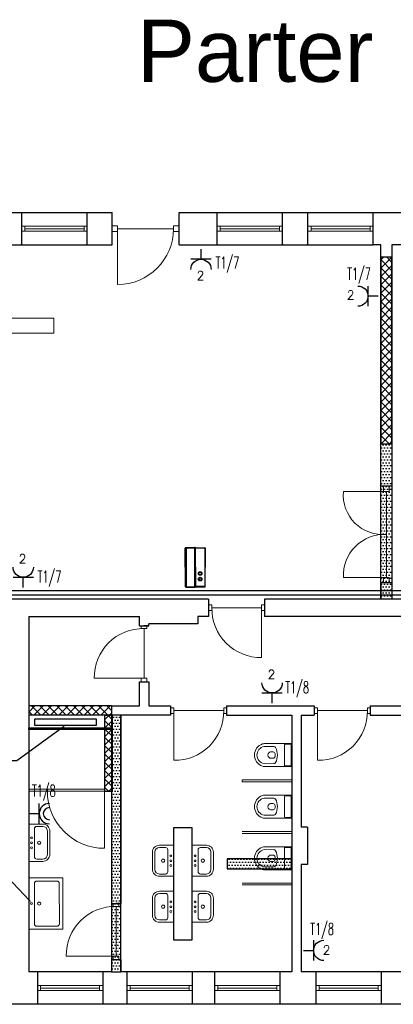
# Model space of a CAD drawing. Header units: millimetres. Extents: x 2260 to 32334, y -33324 to 11762.
# Tile 50 of 79: x 3982 to 4583, y 10012 to 11596. Entities that reach past the tile are written whole.
import ezdxf
from ezdxf import colors
from ezdxf.entities.mleader import LeaderData, LeaderLine
from ezdxf.enums import TextEntityAlignment as Align
from ezdxf.math import Vec2, Vec3

# ---------------------------------------------------------------- set-up
doc = ezdxf.new("R2010")
doc.units = ezdxf.units.MM
for name, color, linetype, lineweight in [('B_Wyposażenie', 10, 'Continuous', 9), ('E - KD', 92, 'Continuous', 0), ('E-OPISY', 7, 'Continuous', 0), ('kreskowanie', 252, 'Continuous', 5), ('stolarka', 3, 'Continuous', 9), ('ściany nośne', 1, 'Continuous', 25)]:
    doc.layers.add(name, color=color, linetype=linetype, lineweight=lineweight)
for name, color, linetype in [('E - SG', 7, 'Continuous'), ('E_gniazda wtyczkowe i siła', 1, 'Continuous'), ('EL_OS_Adres_Opraw', 7, 'Continuous')]:
    doc.layers.add(name, color=color, linetype=linetype)
doc.styles.add('ADESK1', font='romans', dxfattribs={"oblique": 15})
doc.styles.add('E', font='isocpeur.ttf')
doc.styles.add('ELECTRICAL', font='romans.shx')
doc.styles.get("Standard").update_dxf_attribs({"font": 'arial.ttf'})
pattern_1 = [(0, (185.1714, 14159.609), (2.38125, 4.7625), [0, -4.7625])]
pattern_2 = [(45, (185.171, 14159.609), (-6.735192, 6.735192), []), (135, (185.171, 14159.609), (-6.735192, -6.735192), [])]

# ---------------------------------------------------------------- blocks, each defined once
blk = doc.blocks.new('GN_POJEDYNCZ')
at = {"ltscale": 0.5}
for p, q in [((0.5, 0.5), (-0.5, 0.5)), ((0, 0), (0, 0.5))]:
    blk.add_line(p, q, dxfattribs=at)
blk.add_arc((0, 1), 0.5, 180, 0, dxfattribs=at)
blk = doc.blocks.new('*U24')
at = {"layer": 'E - SG', "color": 0}
for p, q in [((-77.3, 0), (-74.1, 0)), ((-77.3, -315), (-77.3, 0)), ((-71.1, 3), (-1.4, 3)), ((-71.1, 3), (-71.1, -318)), ((-1.4, -318), (-1.4, 3)), ((1.6, 0), (77.2, 0)), ((77.2, 0), (77.2, -315)), ((-80.3, -157.5), (-80.3, -3)), ((-80.3, -3), (-74.1, -3)), ((-74.1, -157.5), (-74.1, 0)), ((-74.1, 0), (1.6, 0)), ((1.6, -157.5), (1.6, 0)), ((80.2, -3), (1.6, -3)), ((80.2, -3), (80.2, -157.5)), ((-80.3, -157.5), (-80.3, -312)), ((-74.1, -157.5), (-74.1, -315)), ((1.6, -157.5), (1.6, -315)), ((80.2, -312), (80.2, -157.5)), ((-80.3, -312), (-74.1, -312)), ((-77.3, -315), (-74.1, -315)), ((-74.1, -315), (1.6, -315)), ((80.2, -312), (1.6, -312)), ((1.6, -315), (77.2, -315)), ((-71.1, -318), (-1.4, -318))]:
    blk.add_line(p, q, dxfattribs=at)
for centre, radius in [((39.4, -206.8), 15), ((39.4, -251.8), 15), ((39.4, -206.8), 10.5), ((39.4, -251.8), 10.5)]:
    blk.add_circle(centre, radius, dxfattribs=at)
for centre, start, end in [((-77.3, -3), 90, 180), ((-71.1, 0), 90, 180), ((-1.4, 0), 0, 90), ((77.2, -3), 0, 90), ((-77.3, -312), 180, 270), ((-71.1, -315), 180, 270), ((-1.4, -315), 270, 0), ((77.2, -312), 270, 0)]:
    blk.add_arc(centre, 3, start, end, dxfattribs=at)
blk.add_point((0, 0), dxfattribs=at)
at = {"style": 'E'}
blk.add_attdef('OPIS_POZIOM', text='', height=150, dxfattribs=at).set_placement((130.2, -157.5), align=Align.MIDDLE_LEFT)
blk.add_attdef('OPIS_PION', text='', height=150, rotation=90, dxfattribs=at).set_placement((0, -375), align=Align.MIDDLE_RIGHT)
blk = doc.blocks.new('GN_POJ_SZCZELNE')
for p, q in [((-0.967, 0.034), (-0.967, 1.034)), ((-1.467, 0.534), (-0.967, 0.534))]:
    blk.add_line(p, q)
for radius in [0.5, 0.3]:
    blk.add_arc((-0.467, 0.534), radius, 90, 270)

msp = doc.modelspace()

# ---------------------------------------------------------------- hatches: boundary and pattern name
at = {"layer": 'kreskowanie', "transparency": 33554687}
h = msp.add_hatch(dxfattribs=at)
h.set_pattern_fill('ANSI37', color=0, scale=3)
h.set_pattern_definition(pattern_2)
h.paths.add_polyline_path([(4571.836, 10925.559), (4580.836, 10925.559), (4580.836, 11063.559), (4571.836, 11063.559)])
h.paths.add_polyline_path([(4562.836, 10925.559), (4571.836, 10925.559), (4571.836, 11063.559), (4562.836, 11063.559)])
h.paths.add_polyline_path([(4580.836, 10913.559), (4580.836, 10925.559), (4562.836, 10925.559), (4562.836, 10913.559)])
h.paths.add_polyline_path([(4571.836, 11063.559), (4571.836, 11201.559), (4562.836, 11201.559), (4562.836, 11063.559)])
h.paths.add_polyline_path([(4580.836, 11063.559), (4580.836, 11201.559), (4571.836, 11201.559), (4571.836, 11063.559)])
h.paths.add_polyline_path([(4580.836, 11201.559), (4580.836, 11213.559), (4562.836, 11213.559), (4562.836, 11201.559)])
h = msp.add_hatch(dxfattribs=at)
h.set_pattern_fill('ANSI37', color=0, scale=3)
h.set_pattern_definition([(45, (185.171, 14159.609), (-6.735192, 6.735192), []), (135, (185.171, 14159.609), (-6.735192, -6.735192), [])])
h.paths.add_polyline_path([(3996.845, 10476.518), (4129.836, 10476.518), (4129.836, 10491.518), (3996.845, 10491.518)])
h = msp.add_hatch(dxfattribs=at)
h.set_pattern_fill('ANSI37', color=0, scale=3)
h.set_pattern_definition(pattern_2)
h.paths.add_polyline_path([(4118.845, 10476.518), (4118.845, 10354.518), (4130.845, 10354.518), (4130.845, 10476.518)])
at = {"layer": 'ściany nośne', "transparency": 33554687}
h = msp.add_hatch(dxfattribs=at)
h.set_pattern_fill('DOTS', color=0, scale=3)
h.set_pattern_definition(pattern_1)
h.paths.add_polyline_path([(4562.836, 10913.559), (4562.836, 10845.511), (4567.336, 10845.511), (4576.336, 10845.511), (4580.836, 10845.511), (4580.836, 10913.559)])
h.paths.add_polyline_path([(4576.336, 10836.511), (4571.836, 10836.511), (4571.836, 10767.511), (4580.836, 10767.511), (4580.836, 10845.511), (4576.336, 10845.511)])
h.paths.add_polyline_path([(4567.336, 10836.511), (4571.836, 10836.511), (4576.336, 10836.511), (4576.336, 10845.511), (4567.336, 10845.511)])
h.paths.add_polyline_path([(4562.836, 10836.511), (4562.836, 10767.511), (4565.483, 10767.511, -0.02411339), (4571.836, 10767.511), (4571.836, 10836.511), (4567.336, 10836.511)])
h.paths.add_polyline_path([(4562.836, 10845.511), (4562.836, 10836.511), (4567.336, 10836.511), (4567.336, 10845.511)])
h.paths.add_polyline_path([(4562.836, 10767.361, 0.00086927), (4563.057, 10767.349, -0.00922553), (4565.483, 10767.511), (4562.836, 10767.511), (4562.836, 10767.33, -0.00084203), (4563.057, 10767.349, -0.00086927), (4562.836, 10767.33), (4562.836, 10698.511), (4567.336, 10698.511), (4571.836, 10698.511), (4571.836, 10767.511, -0.03451076), (4563.057, 10767.349, 0.00084203), (4562.836, 10767.33)], is_closed=False)
h.paths.add_polyline_path([(4576.336, 10698.511), (4576.336, 10689.511), (4580.836, 10689.511), (4580.836, 10767.511), (4571.836, 10767.511), (4571.836, 10698.511)])
h.paths.add_polyline_path([(4571.836, 10698.511), (4567.336, 10698.511), (4567.336, 10689.511), (4576.336, 10689.511), (4576.336, 10698.511)])
h.paths.add_polyline_path([(4562.836, 10698.511), (4562.836, 10689.511), (4567.336, 10689.511), (4567.336, 10698.511)])
h.paths.add_polyline_path([(4567.336, 10689.511), (4562.836, 10689.511), (4562.836, 10663.559), (4580.836, 10663.559), (4580.836, 10689.511), (4576.336, 10689.511)])
h = msp.add_hatch(dxfattribs=at)
h.set_pattern_fill('DOTS', color=0, scale=3)
h.set_pattern_definition(pattern_1)
h.paths.add_polyline_path([(4129.836, 10449.425), (4129.837, 10173.511), (4132.836, 10173.511), (4141.836, 10173.511), (4144.835, 10173.511), (4144.835, 10476.518), (4129.836, 10476.518), (4129.836, 10460.155)])
h.paths.add_polyline_path([(4144.836, 10083.511), (4141.836, 10083.511), (4132.836, 10083.511), (4129.836, 10083.511), (4129.836, 10063.511), (4144.836, 10063.511)])
h.paths.add_polyline_path([(4132.836, 10089.011), (4129.836, 10089.011), (4129.836, 10083.511), (4132.836, 10083.511)])
h.paths.add_polyline_path([(4132.836, 10083.511), (4141.836, 10083.511), (4141.836, 10089.011), (4137.336, 10089.011), (4132.836, 10089.011)])
h.paths.add_polyline_path([(4137.336, 10129.011), (4137.336, 10089.011), (4141.836, 10089.011), (4141.836, 10083.511), (4144.836, 10083.511), (4144.835, 10129.011)])
h.paths.add_polyline_path([(4137.336, 10129.011), (4129.836, 10129.011), (4129.836, 10089.011), (4132.836, 10089.011), (4137.336, 10089.011)])
h.paths.add_polyline_path([(4137.336, 10169.011), (4134.261, 10169.011, 0.01411733), (4129.836, 10168.8), (4129.836, 10129.011), (4137.336, 10129.011)])
h.paths.add_polyline_path([(4144.835, 10129.011), (4144.835, 10173.511), (4141.836, 10173.511), (4141.836, 10169.011), (4137.336, 10169.011), (4137.336, 10129.011)])
h.paths.add_polyline_path([(4132.836, 10173.511), (4129.836, 10173.511), (4129.836, 10168.8, -0.01411733), (4134.261, 10169.011), (4132.836, 10169.011)])
h.paths.add_polyline_path([(4141.836, 10169.011), (4141.836, 10173.511), (4132.836, 10173.511), (4132.836, 10169.011), (4134.261, 10169.011), (4137.336, 10169.011)])
h = msp.add_hatch(dxfattribs=at)
h.set_pattern_fill('DOTS', color=0, scale=3)
h.set_pattern_definition(pattern_1)
h.paths.add_polyline_path([(4129.836, 10449.425), (4129.836, 10453.511), (3996.845, 10453.511), (3996.845, 10453.511), (4129.836, 10453.511)], is_closed=False)
h.paths.add_polyline_path([(3996.845, 10453.511), (4129.836, 10453.511), (4129.836, 10456.545), (3996.845, 10456.545), (3996.845, 10453.511)], is_closed=False)
h.paths.add_polyline_path([(3996.845, 10456.545), (4129.836, 10456.545), (4129.836, 10456.545), (3996.845, 10456.545)])
h = msp.add_hatch(dxfattribs=at)
h.set_pattern_fill('DOTS', color=0, scale=3)
h.set_pattern_definition(pattern_1)
h.paths.add_polyline_path([(4315.836, 10245.518), (4315.836, 10229.518), (4419.836, 10229.518), (4419.836, 10245.518)])

# ---------------------------------------------------------------- linework, layer by layer
at = {"layer": 'B_Wyposażenie', "color": 0}
for p, q in [((4391.153, 10426.292), (4375.248, 10426.352)), ((4419.836, 10431.03), (4375.869, 10431.03)), ((4408.145, 10396.007), (4408.145, 10429.03)), ((4409.145, 10430.03), (4419.836, 10430.03)), ((4418.836, 10396.007), (4418.836, 10429.03)), ((4418.836, 10429.03), (4419.836, 10429.03)), ((4385.476, 10417.506), (4390.025, 10417.506)), ((4392.956, 10410.506), (4393.025, 10414.506)), ((4375.248, 10398.708), (4391.153, 10398.768)), ((4375.869, 10394.007), (4419.836, 10394.007)), ((4385.546, 10407.506), (4389.956, 10407.506)), ((4409.145, 10395.007), (4419.836, 10395.007)), ((4418.836, 10396.007), (4419.836, 10396.007)), ((4419.836, 10372.518), (4339.836, 10372.518)), ((4339.836, 10369.518), (4339.836, 10372.518)), ((4419.836, 10369.518), (4339.836, 10369.518)), ((4419.836, 10348.03), (4375.869, 10348.03)), ((4408.145, 10313.007), (4408.145, 10346.03)), ((4409.145, 10347.03), (4419.836, 10347.03)), ((4418.836, 10313.007), (4418.836, 10346.03)), ((4418.836, 10346.03), (4419.836, 10346.03)), ((4391.153, 10343.292), (4375.248, 10343.352)), ((4385.476, 10334.506), (4390.025, 10334.506)), ((4392.956, 10327.506), (4393.025, 10331.506)), ((4375.248, 10315.708), (4391.153, 10315.768)), ((4385.546, 10324.506), (4389.956, 10324.506)), ((3996.845, 10241.541), (3996.845, 10301.496)), ((4019.585, 10301.496), (3996.845, 10301.496)), ((4375.869, 10311.007), (4419.836, 10311.007)), ((4409.145, 10312.007), (4419.836, 10312.007)), ((4418.836, 10313.007), (4419.836, 10313.007)), ((4006.118, 10294.1), (4006.118, 10248.936)), ((4009.869, 10297.851), (4019.629, 10297.851)), ((4026.83, 10279.018), (4026.83, 10290.65)), ((4030.834, 10288.131), (4030.834, 10290.358)), ((4030.834, 10279.018), (4030.834, 10290.246)), ((4419.836, 10289.518), (4339.836, 10289.518)), ((4419.836, 10286.518), (4339.836, 10286.518)), ((4026.83, 10279.018), (4026.83, 10252.387)), ((4030.834, 10279.018), (4030.834, 10252.791)), ((4207.096, 10267.489), (4229.836, 10267.489)), ((4229.836, 10217.534), (4229.836, 10267.489)), ((4259.836, 10217.534), (4259.836, 10267.489)), ((4282.576, 10267.489), (4259.836, 10267.489)), ((4026.83, 10254.905), (4026.83, 10253.489)), ((4030.834, 10254.905), (4030.834, 10252.678)), ((4195.847, 10240.011), (4195.847, 10256.239)), ((4195.847, 10249.124), (4195.847, 10251.351)), ((4199.851, 10240.011), (4199.851, 10256.643)), ((4199.851, 10249.124), (4199.851, 10250.541)), ((4216.812, 10263.844), (4207.052, 10263.844)), ((4220.562, 10260.094), (4220.562, 10224.929)), ((4269.109, 10260.094), (4269.109, 10224.929)), ((4272.859, 10263.844), (4282.62, 10263.844)), ((4289.82, 10240.011), (4289.82, 10256.643)), ((4289.82, 10249.124), (4289.82, 10250.541)), ((4293.825, 10240.011), (4293.825, 10256.239)), ((4293.825, 10249.124), (4293.825, 10251.351)), ((4391.153, 10260.292), (4375.248, 10260.352)), ((4419.836, 10265.03), (4375.869, 10265.03)), ((4385.476, 10251.506), (4390.025, 10251.506)), ((4408.145, 10230.007), (4408.145, 10263.03)), ((4409.145, 10264.03), (4419.836, 10264.03)), ((4418.836, 10230.007), (4418.836, 10263.03)), ((4418.836, 10263.03), (4419.836, 10263.03)), ((4019.585, 10241.541), (3996.845, 10241.541)), ((4009.869, 10245.186), (4019.629, 10245.186)), ((4195.847, 10240.011), (4195.847, 10228.784)), ((4199.851, 10240.011), (4199.851, 10228.38)), ((4289.82, 10240.011), (4289.82, 10228.38)), ((4293.825, 10240.011), (4293.825, 10228.784)), ((4385.546, 10241.506), (4389.956, 10241.506)), ((4392.956, 10244.506), (4393.025, 10248.506)), ((4195.847, 10230.898), (4195.847, 10228.671)), ((4199.851, 10230.898), (4199.851, 10229.482)), ((4216.812, 10221.179), (4207.052, 10221.179)), ((4272.859, 10221.179), (4282.62, 10221.179)), ((4289.82, 10230.898), (4289.82, 10229.482)), ((4293.825, 10230.898), (4293.825, 10228.671)), ((4375.248, 10232.708), (4391.153, 10232.768)), ((4375.869, 10228.007), (4419.836, 10228.007)), ((4409.145, 10229.007), (4419.836, 10229.007)), ((4418.836, 10230.007), (4419.836, 10230.007)), ((3996.845, 10214.889), (4051.845, 10214.889)), ((4006.118, 10206.139), (4006.118, 10140.929)), ((4009.869, 10209.889), (4042.368, 10209.889)), ((4046.131, 10140.929), (4046.118, 10206.139)), ((4051.845, 10214.889), (4051.845, 10132.179)), ((4207.096, 10217.534), (4229.836, 10217.534)), ((4282.576, 10217.534), (4259.836, 10217.534)), ((4419.836, 10206.518), (4339.836, 10206.518)), ((4419.836, 10203.518), (4339.836, 10203.518)), ((4216.812, 10189.844), (4207.052, 10189.844)), ((4207.096, 10193.489), (4229.836, 10193.489)), ((4229.836, 10143.534), (4229.836, 10193.489)), ((4259.836, 10143.534), (4259.836, 10193.489)), ((4282.576, 10193.489), (4259.836, 10193.489)), ((4272.859, 10189.844), (4282.62, 10189.844)), ((4195.847, 10166.011), (4195.847, 10182.239)), ((4195.847, 10175.124), (4195.847, 10177.351)), ((4199.851, 10166.011), (4199.851, 10182.643)), ((4199.851, 10175.124), (4199.851, 10176.541)), ((4220.562, 10186.094), (4220.562, 10150.929)), ((4269.109, 10186.094), (4269.109, 10150.929)), ((4289.82, 10166.011), (4289.82, 10182.643)), ((4289.82, 10175.124), (4289.82, 10176.541)), ((4293.825, 10166.011), (4293.825, 10182.239)), ((4293.825, 10175.124), (4293.825, 10177.351)), ((4195.847, 10166.011), (4195.847, 10154.784)), ((4195.847, 10156.898), (4195.847, 10154.671)), ((4199.851, 10166.011), (4199.851, 10154.38)), ((4199.851, 10156.898), (4199.851, 10155.482)), ((4289.82, 10166.011), (4289.82, 10154.38)), ((4289.82, 10156.898), (4289.82, 10155.482)), ((4293.825, 10166.011), (4293.825, 10154.784)), ((4293.825, 10156.898), (4293.825, 10154.671)), ((4216.812, 10147.179), (4207.052, 10147.179)), ((4207.096, 10143.534), (4229.836, 10143.534)), ((4282.576, 10143.534), (4259.836, 10143.534)), ((4272.859, 10147.179), (4282.62, 10147.179)), ((4051.845, 10132.179), (3996.845, 10132.179)), ((4009.869, 10137.179), (4042.381, 10137.179))]:
    msp.add_line(p, q, dxfattribs=at)
for centre in [(4001.329, 10279.639), (4001.329, 10263.398), (4225.352, 10250.197), (4264.319, 10250.197), (4225.352, 10234.956), (4264.319, 10234.956), (4225.352, 10176.197), (4264.319, 10176.197), (4225.352, 10160.956), (4264.319, 10160.956)]:
    msp.add_circle(centre, 1.463, dxfattribs=at)
for centre, radius, start, end in [((4378.845, 10412.518), 19.017, 109.269518, 250.730482), ((4377.912, 10412.53), 14.077, 100.911105, 259.088895), ((4375.869, 10421.03), 10, 90, 109.269518), ((4391.133, 10423.292), 3, 26.060423, 89.609769), ((4409.145, 10429.03), 1, 90, 180), ((4387.089, 10412.53), 5.53, 134.477739, 228.160212), ((4385.476, 10414.506), 3, 90, 138.952257), ((4389.956, 10410.506), 3, 270, 0), ((4390.025, 10414.506), 3, 0, 90), ((4369.126, 10412.53), 27.498, 333.939577, 26.060423), ((4375.869, 10404.007), 10, 250.730482, 270), ((4385.546, 10410.506), 3, 224.319184, 270), ((4391.133, 10401.768), 3, 270.390231, 333.939577), ((4409.145, 10396.007), 1, 180, 270), ((4378.845, 10329.518), 19.017, 109.269518, 250.730482), ((4375.869, 10338.03), 10, 90, 109.269518), ((4409.145, 10346.03), 1, 90, 180), ((4377.912, 10329.53), 14.077, 100.911105, 259.088895), ((4387.089, 10329.53), 5.53, 134.477739, 228.160212), ((4385.476, 10331.506), 3, 90, 138.952257), ((4390.025, 10331.506), 3, 0, 90), ((4391.133, 10340.292), 3, 26.060423, 89.609769), ((4369.126, 10329.53), 27.498, 333.939577, 26.060423), ((4385.546, 10327.506), 3, 224.319184, 270), ((4389.956, 10327.506), 3, 270, 0), ((4391.133, 10318.768), 3, 270.390231, 333.939577), ((4019.585, 10290.247), 11.249, 359.997207, 90.002793), ((4375.869, 10321.007), 10, 250.730482, 270), ((4409.145, 10313.007), 1, 180, 270), ((4009.869, 10294.1), 3.751, 90.011278, 179.988722), ((4019.629, 10290.65), 7.201, 0.003602, 89.996398), ((4001.329, 10271.518), 1.463, 0, 180), ((4001.329, 10271.518), 1.463, 180, 0), ((4013.726, 10271.518), 2.565, 359.996323, 180.003677), ((4013.726, 10271.518), 2.565, 179.996323, 0.003677), ((4207.096, 10256.24), 11.249, 89.997207, 180.002793), ((4282.576, 10256.24), 11.249, 359.997207, 90.002793), ((4019.585, 10252.79), 11.249, 269.997207, 0.002793), ((4019.629, 10252.387), 7.201, 270.003602, 359.996398), ((4207.052, 10256.643), 7.201, 90.003602, 179.996398), ((4216.812, 10260.093), 3.751, 0.011278, 89.988722), ((4272.86, 10260.093), 3.751, 90.011278, 179.988722), ((4282.619, 10256.643), 7.201, 0.003602, 89.996398), ((4378.845, 10246.518), 19.017, 109.269518, 250.730482), ((4377.912, 10246.53), 14.077, 100.911105, 259.088895), ((4375.869, 10255.03), 10, 90, 109.269518), ((4387.089, 10246.53), 5.53, 134.477739, 228.160212), ((4385.476, 10248.506), 3, 90, 138.952257), ((4390.025, 10248.506), 3, 0, 90), ((4391.133, 10257.292), 3, 26.060423, 89.609769), ((4369.126, 10246.53), 27.498, 333.939577, 26.060423), ((4409.145, 10263.03), 1, 90, 180), ((4009.869, 10248.937), 3.751, 180.011278, 269.988722), ((4212.954, 10242.577), 2.565, 359.996323, 180.003677), ((4212.954, 10242.576), 2.565, 179.996323, 0.003677), ((4225.352, 10242.576), 1.463, 0, 180), ((4225.352, 10242.576), 1.463, 180, 0), ((4264.319, 10242.576), 1.463, 0, 180), ((4264.319, 10242.576), 1.463, 180, 0), ((4276.717, 10242.577), 2.565, 359.996323, 180.003677), ((4276.717, 10242.576), 2.565, 179.996323, 0.003677), ((4385.546, 10244.506), 3, 224.319184, 270), ((4389.956, 10244.506), 3, 270, 0), ((4207.096, 10228.783), 11.249, 179.997207, 270.002793), ((4207.052, 10228.38), 7.201, 180.003602, 269.996398), ((4216.812, 10224.93), 3.751, 270.011278, 359.988722), ((4272.86, 10224.93), 3.751, 180.011278, 269.988722), ((4282.576, 10228.783), 11.249, 269.997207, 0.002793), ((4282.619, 10228.38), 7.201, 270.003602, 359.996398), ((4375.869, 10238.007), 10, 250.730482, 270), ((4391.133, 10235.768), 3, 270.390231, 333.939577), ((4409.145, 10230.007), 1, 180, 270), ((4009.869, 10206.138), 3.751, 90.011278, 179.988722), ((4042.367, 10206.138), 3.751, 0.011278, 89.988722), ((4207.096, 10182.24), 11.249, 89.997207, 180.002793), ((4207.052, 10182.643), 7.201, 90.003602, 179.996398), ((4216.812, 10186.093), 3.751, 0.011278, 89.988722), ((4272.86, 10186.093), 3.751, 90.011278, 179.988722), ((4282.576, 10182.24), 11.249, 359.997207, 90.002793), ((4282.619, 10182.643), 7.201, 0.003602, 89.996398), ((4001.329, 10173.534), 1.463, 0, 180), ((4001.329, 10173.534), 1.463, 180, 0), ((4013.726, 10173.534), 2.565, 359.996323, 180.003677), ((4013.726, 10173.534), 2.565, 179.996323, 0.003677), ((4212.954, 10168.577), 2.565, 359.996323, 180.003677), ((4276.717, 10168.577), 2.565, 359.996323, 180.003677), ((4212.954, 10168.576), 2.565, 179.996323, 0.003677), ((4225.352, 10168.576), 1.463, 0, 180), ((4225.352, 10168.576), 1.463, 180, 0), ((4264.319, 10168.576), 1.463, 0, 180), ((4264.319, 10168.576), 1.463, 180, 0), ((4276.717, 10168.576), 2.565, 179.996323, 0.003677), ((4009.869, 10140.93), 3.751, 180.011278, 269.988722), ((4042.38, 10140.93), 3.751, 270.011278, 359.988722), ((4207.096, 10154.783), 11.249, 179.997207, 270.002793), ((4207.052, 10154.38), 7.201, 180.003602, 269.996398), ((4216.812, 10150.93), 3.751, 270.011278, 359.988722), ((4272.86, 10150.93), 3.751, 180.011278, 269.988722), ((4282.576, 10154.783), 11.249, 269.997207, 0.002793), ((4282.619, 10154.38), 7.201, 270.003602, 359.996398)]:
    msp.add_arc(centre, radius, start, end, dxfattribs=at)
at = {"layer": 'E-OPISY', "color": 0}
msp.add_lwpolyline([(3630.971, 11115.726), (4037.427, 11115.726), (4037.427, 11091.661), (3630.971, 11091.661)], close=True, dxfattribs=at)
at = {"layer": 'E_gniazda wtyczkowe i siła'}
for p, q in [((3659.836, 10677.559), (5455.836, 10677.559)), ((3666.836, 10670.559), (5377.305, 10670.559))]:
    msp.add_line(p, q, dxfattribs=at)
at = {"layer": 'stolarka', "color": 0}
for p, q in [((3985.836, 11263.511), (3990.836, 11263.511)), ((3990.836, 11255.511), (3985.836, 11255.511)), ((3990.836, 11263.511), (3990.836, 11255.511)), ((3990.836, 11263.511), (4085.836, 11263.511)), ((3990.836, 11259.511), (4085.836, 11259.511)), ((3990.836, 11255.511), (4085.836, 11255.511)), ((4090.836, 11263.511), (4085.836, 11263.511)), ((4085.836, 11263.511), (4085.836, 11255.511)), ((4085.836, 11255.511), (4090.836, 11255.511)), ((4139.836, 11264.011), (4130.836, 11264.011)), ((4139.836, 11255.011), (4130.836, 11255.011)), ((4139.836, 11255.011), (4139.836, 11264.011)), ((4139.836, 11259.511), (4229.836, 11259.511)), ((4139.836, 11259.511), (4139.836, 11169.511)), ((4229.836, 11264.011), (4238.836, 11264.011)), ((4229.836, 11255.011), (4229.836, 11264.011)), ((4229.836, 11255.011), (4238.836, 11255.011)), ((4299.836, 11263.511), (4304.836, 11263.511)), ((4304.836, 11255.511), (4299.836, 11255.511)), ((4304.836, 11263.511), (4304.836, 11255.511)), ((4304.836, 11263.511), (4399.836, 11263.511)), ((4304.836, 11259.511), (4399.836, 11259.511)), ((4304.836, 11255.511), (4399.836, 11255.511)), ((4404.836, 11263.511), (4399.836, 11263.511)), ((4399.836, 11263.511), (4399.836, 11255.511)), ((4399.836, 11255.511), (4404.836, 11255.511)), ((4445.836, 11263.511), (4450.836, 11263.511)), ((4450.836, 11255.511), (4445.836, 11255.511)), ((4450.836, 11263.511), (4450.836, 11255.511)), ((4450.836, 11263.511), (4545.836, 11263.511)), ((4450.836, 11259.511), (4545.836, 11259.511)), ((4450.836, 11255.511), (4545.836, 11255.511)), ((4550.836, 11263.511), (4545.836, 11263.511)), ((4545.836, 11263.511), (4545.836, 11255.511)), ((4545.836, 11255.511), (4550.836, 11255.511)), ((4567.336, 10836.511), (4567.336, 10845.511)), ((4576.336, 10836.511), (4576.336, 10845.511)), ((4571.836, 10836.511), (4502.836, 10836.511)), ((4567.336, 10836.511), (4576.336, 10836.511)), ((4571.836, 10836.511), (4571.836, 10698.511)), ((4571.836, 10698.511), (4502.836, 10698.511)), ((4567.336, 10698.511), (4576.336, 10698.511)), ((4567.336, 10698.511), (4567.336, 10689.511)), ((4576.336, 10698.511), (4576.336, 10689.511)), ((4291.336, 10654.036), (4285.836, 10654.036)), ((4291.336, 10645.036), (4291.336, 10654.036)), ((4291.336, 10649.536), (4371.336, 10649.536)), ((4371.336, 10654.036), (4375.836, 10654.036)), ((4371.336, 10645.036), (4371.336, 10654.036)), ((4371.336, 10649.536), (4371.336, 10569.536)), ((4291.336, 10645.036), (4285.836, 10645.036)), ((4371.336, 10645.036), (4375.836, 10645.036)), ((4177.842, 10616.018), (4177.842, 10620.518)), ((4177.842, 10616.018), (4186.842, 10616.018)), ((4182.342, 10536.018), (4182.342, 10616.018)), ((4186.842, 10616.018), (4186.842, 10620.518)), ((4182.342, 10536.018), (4102.342, 10536.018)), ((4177.842, 10536.018), (4186.842, 10536.018)), ((4177.842, 10536.018), (4177.842, 10530.518)), ((4186.842, 10536.018), (4186.842, 10530.518)), ((4230.342, 10488.663), (4224.842, 10488.663)), ((4230.342, 10479.663), (4230.342, 10488.663)), ((4310.342, 10488.663), (4314.842, 10488.663)), ((4310.342, 10479.663), (4310.342, 10488.663)), ((4461.339, 10488.663), (4455.839, 10488.663)), ((4461.339, 10479.663), (4461.339, 10488.663)), ((4541.339, 10488.663), (4545.839, 10488.663)), ((4541.339, 10479.663), (4541.339, 10488.663)), ((4230.342, 10479.663), (4224.842, 10479.663)), ((4230.342, 10484.163), (4310.342, 10484.163)), ((4230.342, 10484.163), (4230.342, 10404.163)), ((4310.342, 10479.663), (4314.842, 10479.663)), ((4461.339, 10479.663), (4455.839, 10479.663)), ((4461.339, 10484.163), (4541.339, 10484.163)), ((4461.339, 10484.163), (4461.339, 10404.163)), ((4541.339, 10479.663), (4545.839, 10479.663)), ((3996.845, 10357.518), (4026.845, 10357.518)), ((4118.845, 10354.518), (3996.845, 10354.518)), ((4026.845, 10357.518), (4026.845, 10354.518)), ((4026.845, 10357.518), (4118.845, 10357.518)), ((4118.845, 10354.518), (4118.845, 10262.518)), ((4132.836, 10169.011), (4132.836, 10173.511)), ((4141.836, 10169.011), (4141.836, 10173.511)), ((4132.836, 10169.011), (4141.836, 10169.011)), ((4137.336, 10089.011), (4137.336, 10169.011)), ((4137.336, 10089.011), (4057.336, 10089.011)), ((4132.836, 10089.011), (4141.836, 10089.011)), ((4132.836, 10089.011), (4132.836, 10083.511)), ((4141.836, 10089.011), (4141.836, 10083.511)), ((4010.84, 10041.511), (4015.84, 10041.511)), ((4015.84, 10033.511), (4010.84, 10033.511)), ((4015.84, 10041.511), (4015.84, 10033.511)), ((4015.84, 10041.511), (4110.84, 10041.511)), ((4015.84, 10037.511), (4110.84, 10037.511)), ((4015.84, 10033.511), (4110.84, 10033.511)), ((4115.84, 10041.511), (4110.84, 10041.511)), ((4110.84, 10041.511), (4110.84, 10033.511)), ((4110.84, 10033.511), (4115.84, 10033.511)), ((4154.836, 10041.511), (4159.836, 10041.511)), ((4159.836, 10033.511), (4154.836, 10033.511)), ((4159.836, 10041.511), (4159.836, 10033.511)), ((4159.836, 10041.511), (4254.836, 10041.511)), ((4159.836, 10037.511), (4254.836, 10037.511)), ((4159.836, 10033.511), (4254.836, 10033.511)), ((4259.836, 10041.511), (4254.836, 10041.511)), ((4254.836, 10041.511), (4254.836, 10033.511)), ((4254.836, 10033.511), (4259.836, 10033.511)), ((4295.836, 10041.511), (4300.836, 10041.511)), ((4300.836, 10033.511), (4295.836, 10033.511)), ((4300.836, 10041.511), (4300.836, 10033.511)), ((4300.836, 10041.511), (4395.836, 10041.511)), ((4300.836, 10037.511), (4395.836, 10037.511)), ((4300.836, 10033.511), (4395.836, 10033.511)), ((4400.836, 10041.511), (4395.836, 10041.511)), ((4395.836, 10041.511), (4395.836, 10033.511)), ((4395.836, 10033.511), (4400.836, 10033.511)), ((4458.836, 10041.511), (4463.836, 10041.511)), ((4463.836, 10033.511), (4458.836, 10033.511)), ((4463.836, 10041.511), (4463.836, 10033.511)), ((4463.836, 10041.511), (4558.836, 10041.511)), ((4463.836, 10037.511), (4558.836, 10037.511)), ((4463.836, 10033.511), (4558.836, 10033.511)), ((4563.836, 10041.511), (4558.836, 10041.511)), ((4558.836, 10041.511), (4558.836, 10033.511)), ((4558.836, 10033.511), (4563.836, 10033.511))]:
    msp.add_line(p, q, dxfattribs=at)
for points in [[(4139.836, 11169.511, 0.41154457), (4229.836, 11259.511)], [(4502.836, 10836.511, 0.46641615), (4571.836, 10767.511, 0.44274918), (4502.836, 10698.511)], [(4371.336, 10569.536, -0.42573526), (4291.336, 10649.536)], [(4102.342, 10536.018, -0.42573526), (4182.342, 10616.018)], [(4230.342, 10404.163, 0.42573526), (4310.342, 10484.163)], [(4461.339, 10404.163, 0.42573526), (4541.339, 10484.163)], [(4057.336, 10089.011, -0.42573526), (4137.336, 10169.011)]]:
    msp.add_lwpolyline(points, format="xyb", dxfattribs=at)
msp.add_arc((4118.845, 10354.518), 92, 180, 270, dxfattribs=at)
at = {"layer": 'ściany nośne', "color": 0}
for p, q in [((3380.836, 11285.511), (4130.836, 11285.511)), ((3985.836, 11233.511), (3985.836, 11285.511)), ((4090.836, 11233.511), (4090.836, 11285.511)), ((4130.836, 11233.511), (4130.836, 11285.511)), ((4238.836, 11285.511), (4550.836, 11285.511)), ((4238.836, 11233.511), (4238.836, 11285.511)), ((4299.836, 11233.511), (4299.836, 11285.511)), ((4404.836, 11233.511), (4404.836, 11285.511)), ((4445.836, 11233.511), (4445.836, 11285.511)), ((4550.836, 11285.511), (4576.836, 11285.511)), ((4550.836, 11233.511), (4550.836, 11285.511)), ((4576.836, 11285.511), (4888.836, 11285.511)), ((3693.836, 11233.511), (4130.836, 11233.511)), ((4238.836, 11233.511), (4550.836, 11233.511)), ((4562.836, 11233.511), (4550.836, 11233.511)), ((4562.836, 10845.511), (4562.836, 11233.511)), ((4888.836, 11233.511), (4580.836, 11233.511)), ((4580.836, 11233.511), (4580.836, 10845.511)), ((4562.836, 11213.559), (4562.836, 10913.559)), ((4580.836, 11213.559), (4562.836, 11213.559)), ((4580.836, 10913.559), (4580.836, 11213.559)), ((4562.836, 10913.559), (4580.836, 10913.559)), ((4562.836, 10663.559), (4562.836, 10913.559)), ((4562.836, 10913.559), (4580.836, 10913.559)), ((4580.836, 10913.559), (4580.836, 10663.559)), ((4562.836, 10845.511), (4580.836, 10845.511)), ((4580.836, 10689.511), (4562.836, 10689.511)), ((4562.836, 10689.511), (4562.836, 10663.559)), ((4580.836, 10689.511), (4580.836, 10663.559)), ((4285.836, 10663.559), (3729.836, 10663.559)), ((4285.836, 10663.559), (4285.835, 10635.532)), ((4375.835, 10663.559), (4375.834, 10635.528)), ((4562.836, 10663.559), (4375.835, 10663.559)), ((4580.836, 10663.559), (4562.836, 10663.559)), ((4598.84, 10663.55), (4580.836, 10663.549)), ((3996.845, 10635.545), (3996.845, 10456.545)), ((3996.845, 10635.54), (4174.843, 10635.537)), ((4174.843, 10620.518), (4174.843, 10635.537)), ((4285.835, 10635.532), (4268.843, 10635.533)), ((4268.843, 10635.533), (4268.843, 10623.533)), ((4598.839, 10635.519), (4375.834, 10635.528)), ((4174.842, 10620.518), (4189.842, 10620.518)), ((4189.842, 10620.518), (4181.842, 10620.518)), ((4189.842, 10620.518), (4189.843, 10623.533)), ((4268.842, 10623.533), (4189.843, 10623.533)), ((4174.841, 10491.518), (4174.842, 10530.518)), ((4174.842, 10530.518), (4189.842, 10530.518)), ((4189.842, 10530.518), (4189.842, 10491.518)), ((4129.836, 10491.518), (3996.845, 10491.518)), ((3996.845, 10491.518), (3996.845, 10476.518)), ((4129.836, 10491.518), (4129.837, 10173.511)), ((4129.836, 10491.518), (4173.841, 10491.518)), ((4129.836, 10491.518), (4129.836, 10476.518)), ((4173.841, 10491.518), (4174.841, 10491.518)), ((4189.842, 10491.518), (4224.842, 10491.518)), ((4224.842, 10491.518), (4224.842, 10476.518)), ((4314.842, 10491.518), (4455.839, 10491.518)), ((4314.842, 10491.518), (4314.842, 10476.518)), ((4455.839, 10491.518), (4455.839, 10476.518)), ((4545.839, 10491.518), (4545.839, 10476.518)), ((4545.839, 10491.518), (4688.839, 10491.518)), ((4129.836, 10476.518), (3996.845, 10476.518)), ((4118.845, 10476.518), (4118.845, 10354.518)), ((4118.845, 10476.518), (4130.845, 10476.518)), ((4144.836, 10476.518), (4129.836, 10476.518)), ((4129.836, 10476.518), (4129.836, 10063.511)), ((4130.845, 10476.518), (4130.845, 10354.518)), ((4144.836, 10063.511), (4144.835, 10476.518)), ((4224.842, 10476.518), (4144.836, 10476.518)), ((4144.836, 10476.518), (4144.836, 10173.511)), ((4314.842, 10476.518), (4419.836, 10476.518)), ((4419.836, 10476.518), (4419.836, 10063.511)), ((4434.836, 10476.518), (4434.836, 10296.518)), ((4434.836, 10476.518), (4455.839, 10476.518)), ((4545.839, 10476.518), (4674.841, 10476.518)), ((3996.845, 10456.545), (4129.836, 10456.545)), ((3996.845, 10456.545), (3996.845, 10063.511)), ((3996.845, 10453.511), (3996.845, 10456.545)), ((3996.845, 10456.545), (4129.836, 10456.545)), ((4005.983, 10470.53), (4005.983, 10460.53)), ((4105.983, 10470.53), (4005.983, 10470.53)), ((4005.983, 10460.53), (4105.983, 10460.53)), ((4105.983, 10460.53), (4105.983, 10470.53)), ((4129.836, 10460.155), (4129.836, 10449.425)), ((4129.836, 10453.511), (3996.845, 10453.511)), ((4129.836, 10453.511), (3996.845, 10453.511)), ((4118.845, 10354.518), (4130.845, 10354.518)), ((4259.836, 10295.511), (4229.836, 10295.511)), ((4229.836, 10295.511), (4229.836, 10115.511)), ((4259.836, 10115.511), (4259.836, 10295.511)), ((4444.836, 10296.518), (4434.836, 10296.518)), ((4444.836, 10296.518), (4444.836, 10236.518)), ((4419.836, 10245.518), (4315.836, 10245.518)), ((4315.836, 10245.518), (4315.836, 10229.518)), ((4315.836, 10245.518), (4315.836, 10229.518)), ((4419.836, 10245.518), (4315.836, 10245.518)), ((4419.836, 10229.518), (4419.836, 10245.518)), ((4434.836, 10236.518), (4434.836, 10063.511)), ((4444.836, 10236.518), (4434.836, 10236.518)), ((4315.836, 10229.518), (4419.836, 10229.518)), ((4315.836, 10229.518), (4419.836, 10229.518)), ((4129.837, 10173.511), (4144.837, 10173.511)), ((4144.837, 10173.511), (4136.836, 10173.511)), ((4144.837, 10173.511), (4144.837, 10176.527)), ((4229.836, 10115.511), (4259.836, 10115.511)), ((4129.836, 10083.511), (4129.836, 10063.511)), ((4129.836, 10083.511), (4144.836, 10083.511)), ((4144.836, 10083.511), (4144.836, 10063.511)), ((4129.836, 10063.511), (3996.845, 10063.511)), ((4010.84, 10063.511), (4010.84, 10011.511)), ((4115.84, 10063.511), (4115.84, 10011.511)), ((4129.836, 10063.511), (4144.836, 10063.511)), ((4419.836, 10063.511), (4144.836, 10063.511)), ((4154.836, 10063.511), (4154.836, 10011.511)), ((4259.836, 10063.511), (4259.836, 10011.511)), ((4295.836, 10063.511), (4295.836, 10011.511)), ((4400.836, 10063.511), (4400.836, 10011.511)), ((4861.836, 10063.511), (4434.836, 10063.511)), ((4458.836, 10011.511), (4458.836, 10063.511)), ((4563.836, 10011.511), (4563.836, 10063.511)), ((5934.836, 10011.511), (3358.836, 10011.511))]:
    msp.add_line(p, q, dxfattribs=at)

# ---------------------------------------------------------------- block references
at = {"layer": 'E - KD', "xscale": 0.2, "yscale": 0.2, "zscale": 0.2}
msp.add_blockref('*U24', (4264.501, 10746.127), dxfattribs=at)
at = {"layer": 'E_gniazda wtyczkowe i siła', "linetype": 'Continuous', "xscale": -32.6, "yscale": 32.6, "zscale": 27.2}
for p, rotation in [((4273.865, 11226.587), 179.9999999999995), ((4558.782, 11150.983), 89.9999999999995), ((3988.035, 10682.244), 359.9999999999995), ((4388.194, 10496.17), 359.9999999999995), ((4438.562, 10098.215), 269.9999999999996)]:
    msp.add_blockref('GN_POJEDYNCZ', p, dxfattribs=dict(at, rotation=rotation))
at = {"layer": 'E_gniazda wtyczkowe i siła', "xscale": 32.64, "yscale": 32.64, "zscale": 48}
msp.add_blockref('GN_POJ_SZCZELNE', (4045.35, 10300.848), dxfattribs=at)

# ---------------------------------------------------------------- texts
at = {"layer": 'E_gniazda wtyczkowe i siła', "linetype": 'Continuous', "style": 'ELECTRICAL'}
for p in [(4279.133, 11176.784), (4520.679, 11145.658), (3993.11, 10721.144), (4393.268, 10535.071), (4481.856, 10091.668)]:
    msp.add_text('2', height=14.4, dxfattribs=at).set_placement(p, align=Align.RIGHT)
at = {"layer": 'EL_OS_Adres_Opraw', "style": 'ADESK1', "width": 0.6}
for s, p in [('T1/7', (4316.363, 11214.383, 1.103)), ('T1/7', (4527.953, 11196.439, 1.103)), ('T1/7', (4030.312, 10709.232, 1.103)), ('T1/8', (4428.447, 10531.101, 1.103)), ('T1/8', (4021.1, 10364.718, 1.103)), ('T1/8', (4468.462, 10142.262, 1.103))]:
    msp.add_text(s, height=19, rotation=359.999997, dxfattribs=at).set_placement(p, align=Align.TOP_CENTER)
at = {"layer": 'ściany nośne', "color": 0, "insert": (4170.96, 11595.799), "char_height": 100, "width": 2924.36226, "attachment_point": 1}
msp.add_mtext('Parter', dxfattribs=at)

# ---------------------------------------------------------------- leaders
at = {"layer": 'ściany nośne', "color": 0}
ml = msp.add_multileader_mtext('Standard', dxfattribs=at)
ml.set_content('odpływ liniowy')
ml.set_leader_properties()
ml.build(insert=Vec2(0, 0))
ctx = ml.context
ctx.base_point, ctx.char_height, ctx.plane_origin = Vec3(3788.49, 10403.388), 20, Vec3(4055.983, 10460.53)
ctx.text_align_type = 2
notes = []
notes.append((ctx, [(0, (1, 1, 0), (3977.898, 10403.388), (-1, 0), 8, [(0, [(4055.983, 10460.53)], 0, [])])]))
ctx.mtext.insert, ctx.mtext.alignment, ctx.mtext.flow_direction = Vec3(3967.898, 10416.328), 3, 5
ml = msp.add_multileader_mtext('Standard', dxfattribs=at)
ml.set_content('umywalka do mycia nocników')
ml.set_leader_properties()
ml.build(insert=Vec2(0, 0))
ctx = ml.context
ctx.base_point, ctx.char_height, ctx.plane_origin = Vec3(3584.505, 10216.632), 20, Vec3(4196.881, 10227.971)
ctx.text_align_type = 2
notes.append((ctx, [(0, (1, 1, 0), (3962.521, 10216.632), (-1, 0), 8, [(0, [(4001.329, 10174.997)], 0, [])])]))
ctx.mtext.insert, ctx.mtext.alignment, ctx.mtext.flow_direction = Vec3(3952.521, 10229.572), 3, 5
for ctx, leaders in notes:
    for number, flags, end, landing, length, lines in leaders:
        leader = LeaderData()
        leader.index, (leader.has_last_leader_line, leader.has_dogleg_vector, leader.attachment_direction) = number, flags
        leader.last_leader_point, leader.dogleg_vector, leader.dogleg_length = Vec3(end), Vec3(landing), length
        for number, points, colour, breaks in lines:
            line = LeaderLine()
            line.index, line.vertices, line.color, line.breaks = number, Vec3.list(points), colors.encode_raw_color(colour), breaks
            leader.lines.append(line)
        ctx.leaders.append(leader)

doc.saveas('drawing.dxf')
